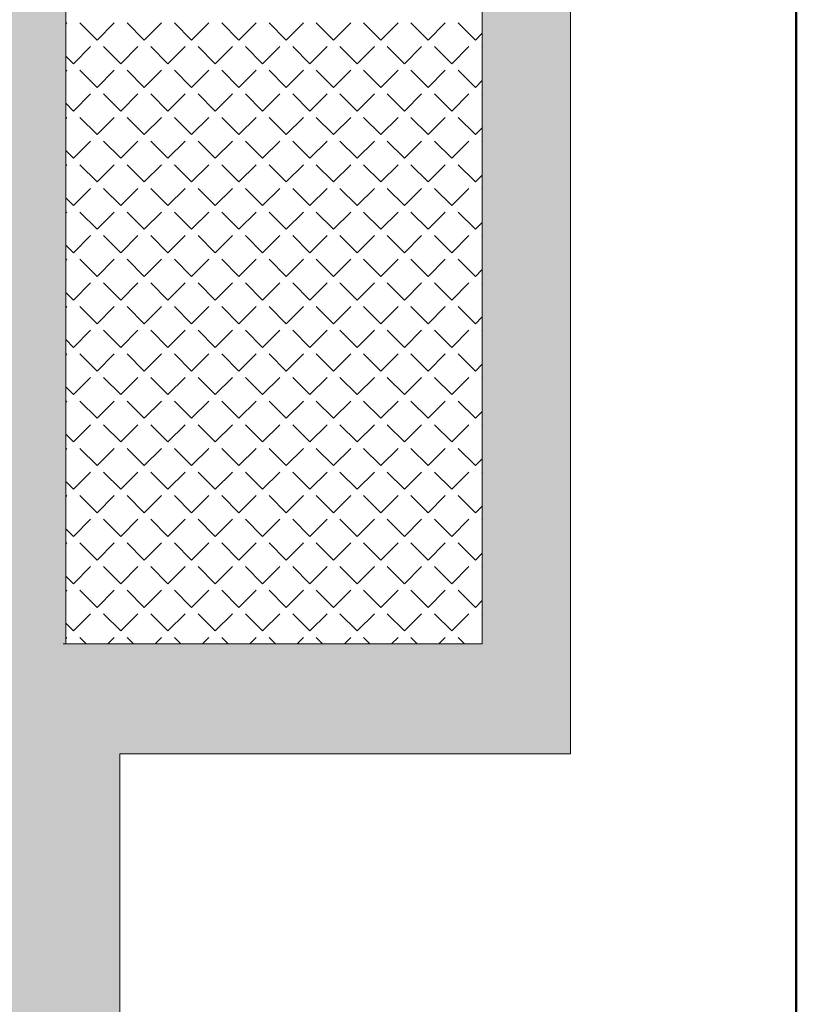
# Model space of a CAD drawing. Header units: millimetres. Extents: x -23540 to 53212, y -37964 to 41185.
# Tile 51 of 203: x -6737 to -6413, y -32094 to -31683. Entities that reach past the tile are written whole.
import ezdxf

# ---------------------------------------------------------------- set-up
doc = ezdxf.new("R2010")
doc.units = ezdxf.units.MM
doc.layers.get('0').update_dxf_attribs({"lineweight": 18})
doc.layers.add('M_Ramki rysunków', color=2, linetype='Continuous', lineweight=18)
doc.layers.add('PG_ŚCIANY_DZIAŁOWE', color=3, linetype='Continuous', lineweight=18)

msp = doc.modelspace()

# ---------------------------------------------------------------- hatches: boundary and pattern name
at = {"layer": 'PG_ŚCIANY_DZIAŁOWE', "true_color": 0x636466, "transparency": 33554610}
h = msp.add_hatch(color=251, dxfattribs=at)
h.dxf.hatch_style = 1
h.paths.add_polyline_path([(-6506.79, -31474.96), (-6543.71, -31474.96), (-6543.71, -31943.46), (-6717.71, -31943.46), (-6717.71, -31559.46), (-6717.71, -31451.46), (-6840.21, -31451.46), (-6840.21, -31469.96), (-6760.71, -31469.96), (-6760.71, -31680.46), (-7008.21, -31680.46), (-7008.21, -31469.96), (-6941.21, -31469.96), (-6941.21, -31451.46), (-7034.71, -31451.46), (-7034.71, -31469.96), (-7022.71, -31469.96), (-7022.71, -31698.96), (-6760.71, -31698.96), (-6760.71, -31884.96), (-7135.71, -31884.96), (-7135.71, -31469.96), (-7135.71, -31451.46), (-7185.71, -31451.46), (-7185.71, -31467.46), (-7154.21, -31467.46), (-7154.21, -31905.96), (-6954.71, -31905.96), (-6954.71, -31912.96), (-6945.71, -31912.96), (-6945.71, -31905.96), (-6756.71, -31905.96), (-6756.71, -32071.46), (-6770.21, -32071.46), (-6770.21, -32143.46), (-6695.16, -32143.46), (-6695.16, -31989.42), (-6506.79, -31989.42)])
h.paths.add_polyline_path([(-6543.71, -31334.96), (-6506.79, -31334.96), (-6506.79, -31300.46), (-6543.71, -31330.46)])

# ---------------------------------------------------------------- linework, layer by layer
at = {"color": 251, "true_color": 0x636466}
for p, q in [((-6506.79, -31300.46), (-6506.79, -31989.42)), ((-6717.71, -31559.46), (-6717.71, -31943.46)), ((-6543.71, -31943.46), (-6543.71, -31559.46)), ((-6717.71, -31943.46), (-6543.71, -31943.46)), ((-6506.79, -31989.42), (-6695.16, -31989.42)), ((-6695.16, -31989.42), (-6695.16, -32143.46))]:
    msp.add_line(p, q, dxfattribs=at)
at = {"color": 251, "lineweight": 20, "true_color": 0x636466}
for p, q in [((-6543.71, -31573.46), (-6543.71, -31943.46)), ((-6543.71, -31943.46), (-6718.71, -31943.46))]:
    msp.add_line(p, q, dxfattribs=at)
at = {"color": 251, "linetype": 'Continuous', "lineweight": 20, "true_color": 0x636466}
for p, q in [((-6717.71, -31684.51), (-6717.19, -31683.98)), ((-6704.61, -31691.17), (-6711.8, -31683.98)), ((-6704.61, -31691.17), (-6697.43, -31683.98)), ((-6684.86, -31691.17), (-6692.04, -31683.98)), ((-6684.86, -31691.17), (-6677.67, -31683.98)), ((-6665.1, -31691.17), (-6672.28, -31683.98)), ((-6665.1, -31691.17), (-6657.92, -31683.98)), ((-6645.34, -31691.17), (-6652.53, -31683.98)), ((-6645.34, -31691.17), (-6638.16, -31683.98)), ((-6625.59, -31691.17), (-6632.77, -31683.98)), ((-6625.59, -31691.17), (-6618.4, -31683.98)), ((-6605.83, -31691.17), (-6613.01, -31683.98)), ((-6605.83, -31691.17), (-6598.65, -31683.98)), ((-6586.07, -31691.17), (-6593.26, -31683.98)), ((-6586.07, -31691.17), (-6578.89, -31683.98)), ((-6566.32, -31691.17), (-6573.5, -31683.98)), ((-6566.32, -31691.17), (-6559.13, -31683.98)), ((-6546.56, -31691.17), (-6553.74, -31683.98)), ((-6546.56, -31691.17), (-6543.71, -31688.32)), ((-6714.49, -31701.05), (-6717.71, -31697.82)), ((-6714.49, -31701.05), (-6707.31, -31693.86)), ((-6694.73, -31701.05), (-6701.92, -31693.86)), ((-6694.73, -31701.05), (-6687.55, -31693.86)), ((-6674.98, -31701.05), (-6682.16, -31693.86)), ((-6674.98, -31701.05), (-6667.79, -31693.86)), ((-6655.22, -31701.05), (-6662.41, -31693.86)), ((-6655.22, -31701.05), (-6648.04, -31693.86)), ((-6635.47, -31701.05), (-6642.65, -31693.86)), ((-6635.47, -31701.05), (-6628.28, -31693.86)), ((-6615.71, -31701.05), (-6622.89, -31693.86)), ((-6615.71, -31701.05), (-6608.52, -31693.86)), ((-6595.95, -31701.05), (-6603.14, -31693.86)), ((-6595.95, -31701.05), (-6588.77, -31693.86)), ((-6576.2, -31701.05), (-6583.38, -31693.86)), ((-6576.2, -31701.05), (-6569.01, -31693.86)), ((-6556.44, -31701.05), (-6563.62, -31693.86)), ((-6556.44, -31701.05), (-6549.25, -31693.86)), ((-6543.71, -31694.01), (-6543.87, -31693.86)), ((-6717.71, -31704.27), (-6717.19, -31703.74)), ((-6704.61, -31710.92), (-6711.8, -31703.74)), ((-6704.61, -31710.92), (-6697.43, -31703.74)), ((-6684.86, -31710.92), (-6692.04, -31703.74)), ((-6684.86, -31710.92), (-6677.67, -31703.74)), ((-6665.1, -31710.92), (-6672.28, -31703.74)), ((-6665.1, -31710.92), (-6657.92, -31703.74)), ((-6645.34, -31710.92), (-6652.53, -31703.74)), ((-6645.34, -31710.92), (-6638.16, -31703.74)), ((-6625.59, -31710.92), (-6632.77, -31703.74)), ((-6625.59, -31710.92), (-6618.4, -31703.74)), ((-6605.83, -31710.92), (-6613.01, -31703.74)), ((-6605.83, -31710.92), (-6598.65, -31703.74)), ((-6586.07, -31710.92), (-6593.26, -31703.74)), ((-6586.07, -31710.92), (-6578.89, -31703.74)), ((-6566.32, -31710.92), (-6573.5, -31703.74)), ((-6566.32, -31710.92), (-6559.13, -31703.74)), ((-6546.56, -31710.92), (-6553.74, -31703.74)), ((-6546.56, -31710.92), (-6543.71, -31708.08)), ((-6714.49, -31720.8), (-6707.31, -31713.62)), ((-6694.73, -31720.8), (-6701.92, -31713.62)), ((-6694.73, -31720.8), (-6687.55, -31713.62)), ((-6674.98, -31720.8), (-6682.16, -31713.62)), ((-6674.98, -31720.8), (-6667.79, -31713.62)), ((-6655.22, -31720.8), (-6662.41, -31713.62)), ((-6655.22, -31720.8), (-6648.04, -31713.62)), ((-6635.47, -31720.8), (-6642.65, -31713.62)), ((-6635.47, -31720.8), (-6628.28, -31713.62)), ((-6615.71, -31720.8), (-6622.89, -31713.62)), ((-6615.71, -31720.8), (-6608.52, -31713.62)), ((-6595.95, -31720.8), (-6603.14, -31713.62)), ((-6595.95, -31720.8), (-6588.77, -31713.62)), ((-6576.2, -31720.8), (-6583.38, -31713.62)), ((-6576.2, -31720.8), (-6569.01, -31713.62)), ((-6556.44, -31720.8), (-6563.62, -31713.62)), ((-6556.44, -31720.8), (-6549.25, -31713.62)), ((-6543.71, -31713.77), (-6543.87, -31713.62)), ((-6714.49, -31720.8), (-6717.71, -31717.58)), ((-6717.71, -31724.03), (-6717.19, -31723.5)), ((-6704.61, -31730.68), (-6711.8, -31723.5)), ((-6704.61, -31730.68), (-6697.43, -31723.5)), ((-6684.86, -31730.68), (-6692.04, -31723.5)), ((-6684.86, -31730.68), (-6677.67, -31723.5)), ((-6665.1, -31730.68), (-6672.28, -31723.5)), ((-6665.1, -31730.68), (-6657.92, -31723.5)), ((-6645.34, -31730.68), (-6652.53, -31723.5)), ((-6645.34, -31730.68), (-6638.16, -31723.5)), ((-6625.59, -31730.68), (-6632.77, -31723.5)), ((-6625.59, -31730.68), (-6618.4, -31723.5)), ((-6605.83, -31730.68), (-6613.01, -31723.5)), ((-6605.83, -31730.68), (-6598.65, -31723.5)), ((-6586.07, -31730.68), (-6593.26, -31723.5)), ((-6586.07, -31730.68), (-6578.89, -31723.5)), ((-6566.32, -31730.68), (-6573.5, -31723.5)), ((-6566.32, -31730.68), (-6559.13, -31723.5)), ((-6546.56, -31730.68), (-6553.74, -31723.5)), ((-6546.56, -31730.68), (-6543.71, -31727.83)), ((-6714.49, -31740.56), (-6707.31, -31733.37)), ((-6694.73, -31740.56), (-6701.92, -31733.37)), ((-6694.73, -31740.56), (-6687.55, -31733.37)), ((-6674.98, -31740.56), (-6682.16, -31733.37)), ((-6674.98, -31740.56), (-6667.79, -31733.37)), ((-6655.22, -31740.56), (-6662.41, -31733.37)), ((-6655.22, -31740.56), (-6648.04, -31733.37)), ((-6635.47, -31740.56), (-6642.65, -31733.37)), ((-6635.47, -31740.56), (-6628.28, -31733.37)), ((-6615.71, -31740.56), (-6622.89, -31733.37)), ((-6615.71, -31740.56), (-6608.52, -31733.37)), ((-6595.95, -31740.56), (-6603.14, -31733.37)), ((-6595.95, -31740.56), (-6588.77, -31733.37)), ((-6576.2, -31740.56), (-6583.38, -31733.37)), ((-6576.2, -31740.56), (-6569.01, -31733.37)), ((-6556.44, -31740.56), (-6563.62, -31733.37)), ((-6556.44, -31740.56), (-6549.25, -31733.37)), ((-6543.71, -31733.53), (-6543.87, -31733.37)), ((-6714.49, -31740.56), (-6717.71, -31737.34)), ((-6717.71, -31743.78), (-6717.19, -31743.25)), ((-6704.61, -31750.44), (-6711.8, -31743.25)), ((-6704.61, -31750.44), (-6697.43, -31743.25)), ((-6684.86, -31750.44), (-6692.04, -31743.25)), ((-6684.86, -31750.44), (-6677.67, -31743.25)), ((-6665.1, -31750.44), (-6672.28, -31743.25)), ((-6665.1, -31750.44), (-6657.92, -31743.25)), ((-6645.34, -31750.44), (-6652.53, -31743.25)), ((-6645.34, -31750.44), (-6638.16, -31743.25)), ((-6625.59, -31750.44), (-6632.77, -31743.25)), ((-6625.59, -31750.44), (-6618.4, -31743.25)), ((-6605.83, -31750.44), (-6613.01, -31743.25)), ((-6605.83, -31750.44), (-6598.65, -31743.25)), ((-6586.07, -31750.44), (-6593.26, -31743.25)), ((-6586.07, -31750.44), (-6578.89, -31743.25)), ((-6566.32, -31750.44), (-6573.5, -31743.25)), ((-6566.32, -31750.44), (-6559.13, -31743.25)), ((-6546.56, -31750.44), (-6553.74, -31743.25)), ((-6546.56, -31750.44), (-6543.71, -31747.59)), ((-6714.49, -31760.32), (-6707.31, -31753.13)), ((-6694.73, -31760.32), (-6701.92, -31753.13)), ((-6694.73, -31760.32), (-6687.55, -31753.13)), ((-6674.98, -31760.32), (-6682.16, -31753.13)), ((-6674.98, -31760.32), (-6667.79, -31753.13)), ((-6655.22, -31760.32), (-6662.41, -31753.13)), ((-6655.22, -31760.32), (-6648.04, -31753.13)), ((-6635.47, -31760.32), (-6642.65, -31753.13)), ((-6635.47, -31760.32), (-6628.28, -31753.13)), ((-6615.71, -31760.32), (-6622.89, -31753.13)), ((-6615.71, -31760.32), (-6608.52, -31753.13)), ((-6595.95, -31760.32), (-6603.14, -31753.13)), ((-6595.95, -31760.32), (-6588.77, -31753.13)), ((-6576.2, -31760.32), (-6583.38, -31753.13)), ((-6576.2, -31760.32), (-6569.01, -31753.13)), ((-6556.44, -31760.32), (-6563.62, -31753.13)), ((-6556.44, -31760.32), (-6549.25, -31753.13)), ((-6543.71, -31753.28), (-6543.87, -31753.13)), ((-6714.49, -31760.32), (-6717.71, -31757.09)), ((-6717.71, -31763.54), (-6717.19, -31763.01)), ((-6704.61, -31770.19), (-6711.8, -31763.01)), ((-6704.61, -31770.19), (-6697.43, -31763.01)), ((-6684.86, -31770.19), (-6692.04, -31763.01)), ((-6684.86, -31770.19), (-6677.67, -31763.01)), ((-6665.1, -31770.19), (-6672.28, -31763.01)), ((-6665.1, -31770.19), (-6657.92, -31763.01)), ((-6645.34, -31770.19), (-6652.53, -31763.01)), ((-6645.34, -31770.19), (-6638.16, -31763.01)), ((-6625.59, -31770.19), (-6632.77, -31763.01)), ((-6625.59, -31770.19), (-6618.4, -31763.01)), ((-6605.83, -31770.19), (-6613.01, -31763.01)), ((-6605.83, -31770.19), (-6598.65, -31763.01)), ((-6586.07, -31770.19), (-6593.26, -31763.01)), ((-6586.07, -31770.19), (-6578.89, -31763.01)), ((-6566.32, -31770.19), (-6573.5, -31763.01)), ((-6566.32, -31770.19), (-6559.13, -31763.01)), ((-6546.56, -31770.19), (-6553.74, -31763.01)), ((-6546.56, -31770.19), (-6543.71, -31767.35)), ((-6714.49, -31780.07), (-6707.31, -31772.89)), ((-6694.73, -31780.07), (-6701.92, -31772.89)), ((-6694.73, -31780.07), (-6687.55, -31772.89)), ((-6674.98, -31780.07), (-6682.16, -31772.89)), ((-6674.98, -31780.07), (-6667.79, -31772.89)), ((-6655.22, -31780.07), (-6662.41, -31772.89)), ((-6655.22, -31780.07), (-6648.04, -31772.89)), ((-6635.47, -31780.07), (-6642.65, -31772.89)), ((-6635.47, -31780.07), (-6628.28, -31772.89)), ((-6615.71, -31780.07), (-6622.89, -31772.89)), ((-6615.71, -31780.07), (-6608.52, -31772.89)), ((-6595.95, -31780.07), (-6603.14, -31772.89)), ((-6595.95, -31780.07), (-6588.77, -31772.89)), ((-6576.2, -31780.07), (-6583.38, -31772.89)), ((-6576.2, -31780.07), (-6569.01, -31772.89)), ((-6556.44, -31780.07), (-6563.62, -31772.89)), ((-6556.44, -31780.07), (-6549.25, -31772.89)), ((-6543.71, -31773.04), (-6543.87, -31772.89)), ((-6714.49, -31780.07), (-6717.71, -31776.85)), ((-6717.71, -31783.29), (-6717.19, -31782.77)), ((-6704.61, -31789.95), (-6711.8, -31782.77)), ((-6704.61, -31789.95), (-6697.43, -31782.77)), ((-6684.86, -31789.95), (-6692.04, -31782.77)), ((-6684.86, -31789.95), (-6677.67, -31782.77)), ((-6665.1, -31789.95), (-6672.28, -31782.77)), ((-6665.1, -31789.95), (-6657.92, -31782.77)), ((-6645.34, -31789.95), (-6652.53, -31782.77)), ((-6645.34, -31789.95), (-6638.16, -31782.77)), ((-6625.59, -31789.95), (-6632.77, -31782.77)), ((-6625.59, -31789.95), (-6618.4, -31782.77)), ((-6605.83, -31789.95), (-6613.01, -31782.77)), ((-6605.83, -31789.95), (-6598.65, -31782.77)), ((-6586.07, -31789.95), (-6593.26, -31782.77)), ((-6586.07, -31789.95), (-6578.89, -31782.77)), ((-6566.32, -31789.95), (-6573.5, -31782.77)), ((-6566.32, -31789.95), (-6559.13, -31782.77)), ((-6546.56, -31789.95), (-6553.74, -31782.77)), ((-6546.56, -31789.95), (-6543.71, -31787.1)), ((-6714.49, -31799.83), (-6717.71, -31796.6)), ((-6714.49, -31799.83), (-6707.31, -31792.64)), ((-6694.73, -31799.83), (-6701.92, -31792.64)), ((-6694.73, -31799.83), (-6687.55, -31792.64)), ((-6674.98, -31799.83), (-6682.16, -31792.64)), ((-6674.98, -31799.83), (-6667.79, -31792.64)), ((-6655.22, -31799.83), (-6662.41, -31792.64)), ((-6655.22, -31799.83), (-6648.04, -31792.64)), ((-6635.47, -31799.83), (-6642.65, -31792.64)), ((-6635.47, -31799.83), (-6628.28, -31792.64)), ((-6615.71, -31799.83), (-6622.89, -31792.64)), ((-6615.71, -31799.83), (-6608.52, -31792.64)), ((-6595.95, -31799.83), (-6603.14, -31792.64)), ((-6595.95, -31799.83), (-6588.77, -31792.64)), ((-6576.2, -31799.83), (-6583.38, -31792.64)), ((-6576.2, -31799.83), (-6569.01, -31792.64)), ((-6556.44, -31799.83), (-6563.62, -31792.64)), ((-6556.44, -31799.83), (-6549.25, -31792.64)), ((-6543.71, -31792.8), (-6543.87, -31792.64)), ((-6717.71, -31803.05), (-6717.19, -31802.52)), ((-6704.61, -31809.71), (-6711.8, -31802.52)), ((-6704.61, -31809.71), (-6697.43, -31802.52)), ((-6684.86, -31809.71), (-6692.04, -31802.52)), ((-6684.86, -31809.71), (-6677.67, -31802.52)), ((-6665.1, -31809.71), (-6672.28, -31802.52)), ((-6665.1, -31809.71), (-6657.92, -31802.52)), ((-6645.34, -31809.71), (-6652.53, -31802.52)), ((-6645.34, -31809.71), (-6638.16, -31802.52)), ((-6625.59, -31809.71), (-6632.77, -31802.52)), ((-6625.59, -31809.71), (-6618.4, -31802.52)), ((-6605.83, -31809.71), (-6613.01, -31802.52)), ((-6605.83, -31809.71), (-6598.65, -31802.52)), ((-6586.07, -31809.71), (-6593.26, -31802.52)), ((-6586.07, -31809.71), (-6578.89, -31802.52)), ((-6566.32, -31809.71), (-6573.5, -31802.52)), ((-6566.32, -31809.71), (-6559.13, -31802.52)), ((-6546.56, -31809.71), (-6553.74, -31802.52)), ((-6546.56, -31809.71), (-6543.71, -31806.86)), ((-6714.49, -31819.58), (-6707.31, -31812.4)), ((-6694.73, -31819.58), (-6701.92, -31812.4)), ((-6694.73, -31819.58), (-6687.55, -31812.4)), ((-6674.98, -31819.58), (-6682.16, -31812.4)), ((-6674.98, -31819.58), (-6667.79, -31812.4)), ((-6655.22, -31819.58), (-6662.41, -31812.4)), ((-6655.22, -31819.58), (-6648.04, -31812.4)), ((-6635.47, -31819.58), (-6642.65, -31812.4)), ((-6635.47, -31819.58), (-6628.28, -31812.4)), ((-6615.71, -31819.58), (-6622.89, -31812.4)), ((-6615.71, -31819.58), (-6608.52, -31812.4)), ((-6595.95, -31819.58), (-6603.14, -31812.4)), ((-6595.95, -31819.58), (-6588.77, -31812.4)), ((-6576.2, -31819.58), (-6583.38, -31812.4)), ((-6576.2, -31819.58), (-6569.01, -31812.4)), ((-6556.44, -31819.58), (-6563.62, -31812.4)), ((-6556.44, -31819.58), (-6549.25, -31812.4)), ((-6543.71, -31812.55), (-6543.87, -31812.4)), ((-6714.49, -31819.58), (-6717.71, -31816.36)), ((-6717.71, -31822.81), (-6717.19, -31822.28)), ((-6704.61, -31829.46), (-6711.8, -31822.28)), ((-6704.61, -31829.46), (-6697.43, -31822.28)), ((-6684.86, -31829.46), (-6692.04, -31822.28)), ((-6684.86, -31829.46), (-6677.67, -31822.28)), ((-6665.1, -31829.46), (-6672.28, -31822.28)), ((-6665.1, -31829.46), (-6657.92, -31822.28)), ((-6645.34, -31829.46), (-6652.53, -31822.28)), ((-6645.34, -31829.46), (-6638.16, -31822.28)), ((-6625.59, -31829.46), (-6632.77, -31822.28)), ((-6625.59, -31829.46), (-6618.4, -31822.28)), ((-6605.83, -31829.46), (-6613.01, -31822.28)), ((-6605.83, -31829.46), (-6598.65, -31822.28)), ((-6586.07, -31829.46), (-6593.26, -31822.28)), ((-6586.07, -31829.46), (-6578.89, -31822.28)), ((-6566.32, -31829.46), (-6573.5, -31822.28)), ((-6566.32, -31829.46), (-6559.13, -31822.28)), ((-6546.56, -31829.46), (-6553.74, -31822.28)), ((-6546.56, -31829.46), (-6543.71, -31826.62)), ((-6714.49, -31839.34), (-6707.31, -31832.16)), ((-6694.73, -31839.34), (-6701.92, -31832.16)), ((-6694.73, -31839.34), (-6687.55, -31832.16)), ((-6674.98, -31839.34), (-6682.16, -31832.16)), ((-6674.98, -31839.34), (-6667.79, -31832.16)), ((-6655.22, -31839.34), (-6662.41, -31832.16)), ((-6655.22, -31839.34), (-6648.04, -31832.16)), ((-6635.47, -31839.34), (-6642.65, -31832.16)), ((-6635.47, -31839.34), (-6628.28, -31832.16)), ((-6615.71, -31839.34), (-6622.89, -31832.16)), ((-6615.71, -31839.34), (-6608.52, -31832.16)), ((-6595.95, -31839.34), (-6603.14, -31832.16)), ((-6595.95, -31839.34), (-6588.77, -31832.16)), ((-6576.2, -31839.34), (-6583.38, -31832.16)), ((-6576.2, -31839.34), (-6569.01, -31832.16)), ((-6556.44, -31839.34), (-6563.62, -31832.16)), ((-6556.44, -31839.34), (-6549.25, -31832.16)), ((-6543.71, -31832.31), (-6543.87, -31832.16)), ((-6714.49, -31839.34), (-6717.71, -31836.12)), ((-6717.71, -31842.56), (-6717.19, -31842.04)), ((-6704.61, -31849.22), (-6711.8, -31842.04)), ((-6704.61, -31849.22), (-6697.43, -31842.04)), ((-6684.86, -31849.22), (-6692.04, -31842.04)), ((-6684.86, -31849.22), (-6677.67, -31842.04)), ((-6665.1, -31849.22), (-6672.28, -31842.04)), ((-6665.1, -31849.22), (-6657.92, -31842.04)), ((-6645.34, -31849.22), (-6652.53, -31842.04)), ((-6645.34, -31849.22), (-6638.16, -31842.04)), ((-6625.59, -31849.22), (-6632.77, -31842.04)), ((-6625.59, -31849.22), (-6618.4, -31842.04)), ((-6605.83, -31849.22), (-6613.01, -31842.04)), ((-6605.83, -31849.22), (-6598.65, -31842.04)), ((-6586.07, -31849.22), (-6593.26, -31842.04)), ((-6586.07, -31849.22), (-6578.89, -31842.04)), ((-6566.32, -31849.22), (-6573.5, -31842.04)), ((-6566.32, -31849.22), (-6559.13, -31842.04)), ((-6546.56, -31849.22), (-6553.74, -31842.04)), ((-6546.56, -31849.22), (-6543.71, -31846.37)), ((-6714.49, -31859.1), (-6707.31, -31851.91)), ((-6694.73, -31859.1), (-6701.92, -31851.91)), ((-6694.73, -31859.1), (-6687.55, -31851.91)), ((-6674.98, -31859.1), (-6682.16, -31851.91)), ((-6674.98, -31859.1), (-6667.79, -31851.91)), ((-6655.22, -31859.1), (-6662.41, -31851.91)), ((-6655.22, -31859.1), (-6648.04, -31851.91)), ((-6635.47, -31859.1), (-6642.65, -31851.91)), ((-6635.47, -31859.1), (-6628.28, -31851.91)), ((-6615.71, -31859.1), (-6622.89, -31851.91)), ((-6615.71, -31859.1), (-6608.52, -31851.91)), ((-6595.95, -31859.1), (-6603.14, -31851.91)), ((-6595.95, -31859.1), (-6588.77, -31851.91)), ((-6576.2, -31859.1), (-6583.38, -31851.91)), ((-6576.2, -31859.1), (-6569.01, -31851.91)), ((-6556.44, -31859.1), (-6563.62, -31851.91)), ((-6556.44, -31859.1), (-6549.25, -31851.91)), ((-6543.71, -31852.07), (-6543.87, -31851.91)), ((-6714.49, -31859.1), (-6717.71, -31855.87)), ((-6717.71, -31862.32), (-6717.19, -31861.79)), ((-6704.61, -31868.98), (-6711.8, -31861.79)), ((-6704.61, -31868.98), (-6697.43, -31861.79)), ((-6684.86, -31868.98), (-6692.04, -31861.79)), ((-6684.86, -31868.98), (-6677.67, -31861.79)), ((-6665.1, -31868.98), (-6672.28, -31861.79)), ((-6665.1, -31868.98), (-6657.92, -31861.79)), ((-6645.34, -31868.98), (-6652.53, -31861.79)), ((-6645.34, -31868.98), (-6638.16, -31861.79)), ((-6625.59, -31868.98), (-6632.77, -31861.79)), ((-6625.59, -31868.98), (-6618.4, -31861.79)), ((-6605.83, -31868.98), (-6613.01, -31861.79)), ((-6605.83, -31868.98), (-6598.65, -31861.79)), ((-6586.07, -31868.98), (-6593.26, -31861.79)), ((-6586.07, -31868.98), (-6578.89, -31861.79)), ((-6566.32, -31868.98), (-6573.5, -31861.79)), ((-6566.32, -31868.98), (-6559.13, -31861.79)), ((-6546.56, -31868.98), (-6553.74, -31861.79)), ((-6546.56, -31868.98), (-6543.71, -31866.13)), ((-6714.49, -31878.85), (-6707.31, -31871.67)), ((-6694.73, -31878.85), (-6701.92, -31871.67)), ((-6694.73, -31878.85), (-6687.55, -31871.67)), ((-6674.98, -31878.85), (-6682.16, -31871.67)), ((-6674.98, -31878.85), (-6667.79, -31871.67)), ((-6655.22, -31878.85), (-6662.41, -31871.67)), ((-6655.22, -31878.85), (-6648.04, -31871.67)), ((-6635.47, -31878.85), (-6642.65, -31871.67)), ((-6635.47, -31878.85), (-6628.28, -31871.67)), ((-6615.71, -31878.85), (-6622.89, -31871.67)), ((-6615.71, -31878.85), (-6608.52, -31871.67)), ((-6595.95, -31878.85), (-6603.14, -31871.67)), ((-6595.95, -31878.85), (-6588.77, -31871.67)), ((-6576.2, -31878.85), (-6583.38, -31871.67)), ((-6576.2, -31878.85), (-6569.01, -31871.67)), ((-6556.44, -31878.85), (-6563.62, -31871.67)), ((-6556.44, -31878.85), (-6549.25, -31871.67)), ((-6543.71, -31871.82), (-6543.87, -31871.67)), ((-6714.49, -31878.85), (-6717.71, -31875.63)), ((-6717.71, -31882.08), (-6717.19, -31881.55)), ((-6704.61, -31888.73), (-6711.8, -31881.55)), ((-6704.61, -31888.73), (-6697.43, -31881.55)), ((-6684.86, -31888.73), (-6692.04, -31881.55)), ((-6684.86, -31888.73), (-6677.67, -31881.55)), ((-6665.1, -31888.73), (-6672.28, -31881.55)), ((-6665.1, -31888.73), (-6657.92, -31881.55)), ((-6645.34, -31888.73), (-6652.53, -31881.55)), ((-6645.34, -31888.73), (-6638.16, -31881.55)), ((-6625.59, -31888.73), (-6632.77, -31881.55)), ((-6625.59, -31888.73), (-6618.4, -31881.55)), ((-6605.83, -31888.73), (-6613.01, -31881.55)), ((-6605.83, -31888.73), (-6598.65, -31881.55)), ((-6586.07, -31888.73), (-6593.26, -31881.55)), ((-6586.07, -31888.73), (-6578.89, -31881.55)), ((-6566.32, -31888.73), (-6573.5, -31881.55)), ((-6566.32, -31888.73), (-6559.13, -31881.55)), ((-6546.56, -31888.73), (-6553.74, -31881.55)), ((-6546.56, -31888.73), (-6543.71, -31885.89)), ((-6714.49, -31898.61), (-6717.71, -31895.39)), ((-6714.49, -31898.61), (-6707.31, -31891.43)), ((-6694.73, -31898.61), (-6701.92, -31891.43)), ((-6694.73, -31898.61), (-6687.55, -31891.43)), ((-6674.98, -31898.61), (-6682.16, -31891.43)), ((-6674.98, -31898.61), (-6667.79, -31891.43)), ((-6655.22, -31898.61), (-6662.41, -31891.43)), ((-6655.22, -31898.61), (-6648.04, -31891.43)), ((-6635.47, -31898.61), (-6642.65, -31891.43)), ((-6635.47, -31898.61), (-6628.28, -31891.43)), ((-6615.71, -31898.61), (-6622.89, -31891.43)), ((-6615.71, -31898.61), (-6608.52, -31891.43)), ((-6595.95, -31898.61), (-6603.14, -31891.43)), ((-6595.95, -31898.61), (-6588.77, -31891.43)), ((-6576.2, -31898.61), (-6583.38, -31891.43)), ((-6576.2, -31898.61), (-6569.01, -31891.43)), ((-6556.44, -31898.61), (-6563.62, -31891.43)), ((-6556.44, -31898.61), (-6549.25, -31891.43)), ((-6543.71, -31891.58), (-6543.87, -31891.43)), ((-6717.71, -31901.83), (-6717.19, -31901.31)), ((-6704.61, -31908.49), (-6711.8, -31901.31)), ((-6704.61, -31908.49), (-6697.43, -31901.31)), ((-6684.86, -31908.49), (-6692.04, -31901.31)), ((-6684.86, -31908.49), (-6677.67, -31901.31)), ((-6665.1, -31908.49), (-6672.28, -31901.31)), ((-6665.1, -31908.49), (-6657.92, -31901.31)), ((-6645.34, -31908.49), (-6652.53, -31901.31)), ((-6645.34, -31908.49), (-6638.16, -31901.31)), ((-6625.59, -31908.49), (-6632.77, -31901.31)), ((-6625.59, -31908.49), (-6618.4, -31901.31)), ((-6605.83, -31908.49), (-6613.01, -31901.31)), ((-6605.83, -31908.49), (-6598.65, -31901.31)), ((-6586.07, -31908.49), (-6593.26, -31901.31)), ((-6586.07, -31908.49), (-6578.89, -31901.31)), ((-6566.32, -31908.49), (-6573.5, -31901.31)), ((-6566.32, -31908.49), (-6559.13, -31901.31)), ((-6546.56, -31908.49), (-6553.74, -31901.31)), ((-6546.56, -31908.49), (-6543.71, -31905.64)), ((-6714.49, -31918.37), (-6707.31, -31911.18)), ((-6694.73, -31918.37), (-6701.92, -31911.18)), ((-6694.73, -31918.37), (-6687.55, -31911.18)), ((-6674.98, -31918.37), (-6682.16, -31911.18)), ((-6674.98, -31918.37), (-6667.79, -31911.18)), ((-6655.22, -31918.37), (-6662.41, -31911.18)), ((-6655.22, -31918.37), (-6648.04, -31911.18)), ((-6635.47, -31918.37), (-6642.65, -31911.18)), ((-6635.47, -31918.37), (-6628.28, -31911.18)), ((-6615.71, -31918.37), (-6622.89, -31911.18)), ((-6615.71, -31918.37), (-6608.52, -31911.18)), ((-6595.95, -31918.37), (-6603.14, -31911.18)), ((-6595.95, -31918.37), (-6588.77, -31911.18)), ((-6576.2, -31918.37), (-6583.38, -31911.18)), ((-6576.2, -31918.37), (-6569.01, -31911.18)), ((-6556.44, -31918.37), (-6563.62, -31911.18)), ((-6556.44, -31918.37), (-6549.25, -31911.18)), ((-6543.71, -31911.34), (-6543.87, -31911.18)), ((-6714.49, -31918.37), (-6717.71, -31915.14)), ((-6717.71, -31921.59), (-6717.19, -31921.06)), ((-6704.61, -31928.25), (-6711.8, -31921.06)), ((-6704.61, -31928.25), (-6697.43, -31921.06)), ((-6684.86, -31928.25), (-6692.04, -31921.06)), ((-6684.86, -31928.25), (-6677.67, -31921.06)), ((-6665.1, -31928.25), (-6672.28, -31921.06)), ((-6665.1, -31928.25), (-6657.92, -31921.06)), ((-6645.34, -31928.25), (-6652.53, -31921.06)), ((-6645.34, -31928.25), (-6638.16, -31921.06)), ((-6625.59, -31928.25), (-6632.77, -31921.06)), ((-6625.59, -31928.25), (-6618.4, -31921.06)), ((-6605.83, -31928.25), (-6613.01, -31921.06)), ((-6605.83, -31928.25), (-6598.65, -31921.06)), ((-6586.07, -31928.25), (-6593.26, -31921.06)), ((-6586.07, -31928.25), (-6578.89, -31921.06)), ((-6566.32, -31928.25), (-6573.5, -31921.06)), ((-6566.32, -31928.25), (-6559.13, -31921.06)), ((-6546.56, -31928.25), (-6553.74, -31921.06)), ((-6546.56, -31928.25), (-6543.71, -31925.4)), ((-6714.49, -31938.12), (-6707.31, -31930.94)), ((-6694.73, -31938.12), (-6701.92, -31930.94)), ((-6694.73, -31938.12), (-6687.55, -31930.94)), ((-6674.98, -31938.12), (-6682.16, -31930.94)), ((-6674.98, -31938.12), (-6667.79, -31930.94)), ((-6655.22, -31938.12), (-6662.41, -31930.94)), ((-6655.22, -31938.12), (-6648.04, -31930.94)), ((-6635.47, -31938.12), (-6642.65, -31930.94)), ((-6635.47, -31938.12), (-6628.28, -31930.94)), ((-6615.71, -31938.12), (-6622.89, -31930.94)), ((-6615.71, -31938.12), (-6608.52, -31930.94)), ((-6595.95, -31938.12), (-6603.14, -31930.94)), ((-6595.95, -31938.12), (-6588.77, -31930.94)), ((-6576.2, -31938.12), (-6583.38, -31930.94)), ((-6576.2, -31938.12), (-6569.01, -31930.94)), ((-6556.44, -31938.12), (-6563.62, -31930.94)), ((-6556.44, -31938.12), (-6549.25, -31930.94)), ((-6543.71, -31931.09), (-6543.87, -31930.94)), ((-6714.49, -31938.12), (-6717.71, -31934.9)), ((-6717.71, -31941.35), (-6717.19, -31940.82)), ((-6709.15, -31943.46), (-6711.8, -31940.82)), ((-6700.08, -31943.46), (-6697.43, -31940.82)), ((-6689.39, -31943.46), (-6692.04, -31940.82)), ((-6680.32, -31943.46), (-6677.67, -31940.82)), ((-6669.64, -31943.46), (-6672.28, -31940.82)), ((-6660.56, -31943.46), (-6657.92, -31940.82)), ((-6649.88, -31943.46), (-6652.53, -31940.82)), ((-6640.81, -31943.46), (-6638.16, -31940.82)), ((-6630.12, -31943.46), (-6632.77, -31940.82)), ((-6621.05, -31943.46), (-6618.4, -31940.82)), ((-6610.37, -31943.46), (-6613.01, -31940.82)), ((-6601.29, -31943.46), (-6598.65, -31940.82)), ((-6590.61, -31943.46), (-6593.26, -31940.82)), ((-6581.54, -31943.46), (-6578.89, -31940.82)), ((-6570.86, -31943.46), (-6573.5, -31940.82)), ((-6561.78, -31943.46), (-6559.13, -31940.82)), ((-6551.1, -31943.46), (-6553.74, -31940.82))]:
    msp.add_line(p, q, dxfattribs=at)
at = {"layer": 'M_Ramki rysunków', "color": 18, "lineweight": 50, "true_color": 0x000000}
msp.add_line((-6412.51, -28848.99), (-6412.51, -32948.99), dxfattribs=at)

doc.saveas('drawing.dxf')
